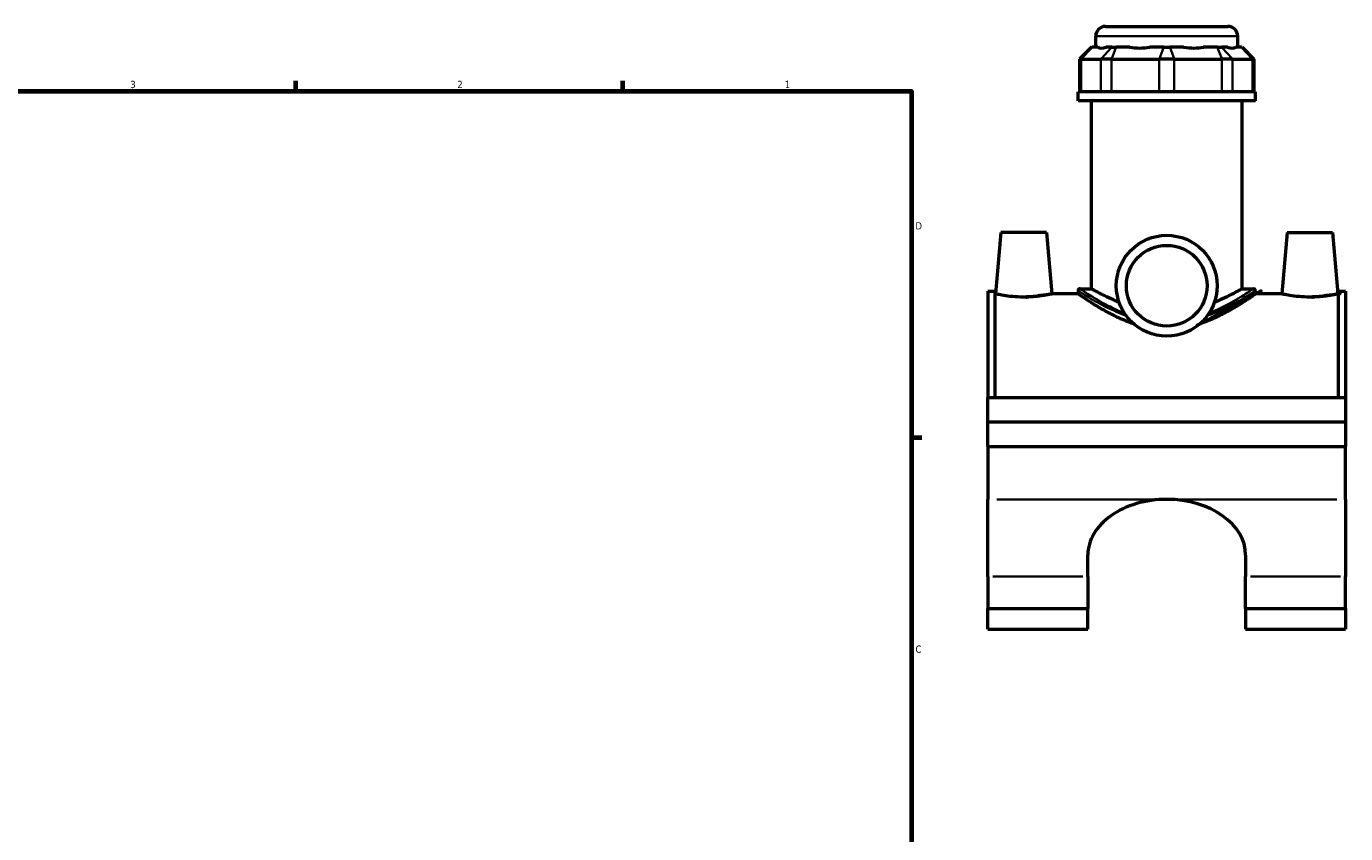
# Model space of a CAD drawing. Header units: inches. Extents: x 0.1 to 45.6, y -0.2 to 45.3.
# Tile 4 of 6: x 22 to 39.1, y 11.4 to 21.8. Entities that reach past the tile are written whole.
import ezdxf

# ---------------------------------------------------------------- set-up
doc = ezdxf.new("R2010")
doc.units = ezdxf.units.IN
doc.header["$MEASUREMENT"] = 0
for name, color, linetype, lineweight in [('Border (ANSI)', 7, 'Continuous', 70), ('Visible (ANSI)', 7, 'Continuous', 50), ('Visible Narrow (ANSI)', 7, 'Continuous', 35)]:
    doc.layers.add(name, color=color, linetype=linetype, lineweight=lineweight)
doc.styles.add('Note Text (ANSI)', font='tahoma.ttf')

# ---------------------------------------------------------------- blocks, each defined once
blk = doc.blocks.new('Borders Default Border')
at = {"layer": 'Border (ANSI)'}
for p, q in [((25.4999986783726, 21.00000006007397), (25.4999986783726, 21.13448766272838)), ((29.75000096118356, 21.00000006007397), (29.75000096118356, 21.13448766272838)), ((33.49999855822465, 16.49999993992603), (33.63448916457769, 16.49999993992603))]:
    blk.add_line(p, q, dxfattribs=at)
at = {"layer": 'Border (ANSI)', "flags": 128}
blk.add_lwpolyline([(0.4999999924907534, 0.9999999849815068), (0.4999999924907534, 21.00000006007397), (33.49999855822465, 21.00000006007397), (33.49999855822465, 0.9999999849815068), (0.4999999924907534, 0.9999999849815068)], dxfattribs=at)
at = {"layer": 'Border (ANSI)', "color": 5, "true_color": 0x0000ff, "char_height": 0.09448818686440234, "attachment_point": 7, "style": 'Note Text (ANSI)'}
for s, insert in [('3', (23.34559504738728, 21.03800916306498)), ('2', (27.59635095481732, 21.04)), ('1', (31.85368325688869, 21.04)), ('D', (33.55262652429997, 19.2027559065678)), ('C', (33.552388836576, 13.70107135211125))]:
    blk.add_mtext(s, dxfattribs=dict(at, insert=insert))

msp = doc.modelspace()

# ---------------------------------------------------------------- linework, layer by layer
at = {"layer": 'Visible (ANSI)'}
for p, q in [((36.02448486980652, 21.84139037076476), (37.61353998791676, 21.84139037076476)), ((35.8963352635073, 21.57119037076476), (35.8963352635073, 21.71324076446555)), ((37.74168959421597, 21.57119037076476), (37.74168959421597, 21.71324076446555)), ((35.84056255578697, 21.57119037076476), (35.68678302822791, 21.4174108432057)), ((35.84056255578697, 21.57119037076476), (35.84836640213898, 21.57119037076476)), ((35.92252116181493, 21.57119037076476), (35.84836640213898, 21.57119037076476)), ((36.10492041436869, 21.57119037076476), (36.03076565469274, 21.57119037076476)), ((36.10492041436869, 21.57119037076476), (36.16040366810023, 21.57119037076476)), ((36.33942909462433, 21.57119037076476), (36.16040366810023, 21.57119037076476)), ((36.77977984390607, 21.57119037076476), (36.60075441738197, 21.57119037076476)), ((36.77977984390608, 21.57119037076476), (36.85824501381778, 21.57119037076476)), ((37.03727044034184, 21.57119037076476), (36.85824501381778, 21.57119037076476)), ((37.47762118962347, 21.57119037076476), (37.29859576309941, 21.57119037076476)), ((37.47762118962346, 21.57119037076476), (37.53310444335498, 21.57119037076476)), ((37.60725920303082, 21.57119037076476), (37.53310444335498, 21.57119037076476)), ((37.78965845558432, 21.57119037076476), (37.71550369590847, 21.57119037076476)), ((37.78965845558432, 21.57119037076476), (37.7974623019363, 21.57119037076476)), ((37.79746230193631, 21.57119037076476), (37.95124182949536, 21.4174108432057)), ((35.70629264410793, 21.4174108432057), (35.68678302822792, 21.4174108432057)), ((35.68678302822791, 21.4174108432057), (35.68678302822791, 20.99219037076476)), ((35.70629264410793, 21.4174108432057), (35.96284665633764, 21.4174108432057)), ((36.10155479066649, 21.4174108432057), (35.96284665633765, 21.4174108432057)), ((36.10155479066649, 21.4174108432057), (36.72093096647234, 21.41741084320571)), ((36.9170938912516, 21.41741084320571), (36.72093096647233, 21.41741084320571)), ((36.9170938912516, 21.4174108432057), (37.53647006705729, 21.4174108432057)), ((37.67517820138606, 21.4174108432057), (37.53647006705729, 21.4174108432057)), ((37.67517820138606, 21.4174108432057), (37.9317322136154, 21.4174108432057)), ((37.95124182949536, 21.4174108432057), (37.9317322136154, 21.4174108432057)), ((37.95124182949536, 21.4174108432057), (37.95124182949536, 20.99219037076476)), ((37.97235888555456, 20.99219037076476), (35.66566597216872, 20.99219037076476)), ((35.66566597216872, 20.87639037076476), (35.66566597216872, 20.99219037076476)), ((37.97235888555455, 20.87639037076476), (37.97235888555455, 20.99219037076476)), ((37.97235888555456, 20.87639037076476), (35.66566597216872, 20.87639037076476)), ((35.83866794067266, 18.43247698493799), (35.83866794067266, 20.87639037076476)), ((37.79935691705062, 18.43247698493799), (37.79935691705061, 20.87639037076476)), ((34.66373683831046, 19.16249273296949), (34.59403868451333, 18.3658391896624)), ((35.25428801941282, 19.16249273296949), (34.66373683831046, 19.16249273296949)), ((35.25428801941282, 19.16249273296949), (35.32398617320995, 18.3658391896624)), ((38.38373683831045, 19.16249273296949), (38.31403868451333, 18.3658391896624)), ((38.38373683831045, 19.16249273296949), (38.97428801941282, 19.16249273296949)), ((38.97428801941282, 19.16249273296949), (39.04398617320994, 18.3658391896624)), ((34.49401242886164, 18.39915808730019), (34.49401242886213, 17.02026832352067)), ((34.49401242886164, 18.39915808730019), (34.58701242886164, 18.39915808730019)), ((34.58701242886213, 17.02026832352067), (34.58701242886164, 18.39915808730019)), ((34.59403868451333, 18.3658391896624), (34.58701242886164, 18.3658391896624)), ((35.66566597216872, 18.3658391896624), (35.32398617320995, 18.3658391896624)), ((35.66566597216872, 18.40684706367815), (35.66566597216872, 18.3658391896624)), ((35.69129589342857, 18.43247698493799), (35.83866794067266, 18.43247698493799)), ((37.79935691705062, 18.43247698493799), (37.94672896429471, 18.43247698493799)), ((37.97235888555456, 18.40684706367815), (37.97235888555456, 18.3658391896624)), ((38.31403868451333, 18.3658391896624), (37.97235888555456, 18.3658391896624)), ((39.05101242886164, 18.3658391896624), (39.04398617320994, 18.3658391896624)), ((39.05101242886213, 17.02026832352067), (39.05101242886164, 18.39915808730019)), ((39.05101242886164, 18.39915808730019), (39.14401242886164, 18.39915808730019)), ((39.14401242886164, 18.39915808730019), (39.14401242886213, 17.02026832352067)), ((34.49401242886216, 17.02026832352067), (39.14401242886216, 17.02026832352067)), ((34.49401242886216, 16.70186281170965), (34.49401242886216, 17.02026832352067)), ((39.14401242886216, 17.02026832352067), (39.14401242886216, 16.70186281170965)), ((34.49401242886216, 16.70186281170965), (39.14401242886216, 16.70186281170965)), ((34.49401242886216, 16.70186281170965), (39.14401242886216, 16.70186281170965)), ((34.49401242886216, 16.38345729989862), (34.49401242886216, 16.70186281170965)), ((39.14401242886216, 16.70186281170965), (39.14401242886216, 16.38345729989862)), ((34.49401242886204, 16.38345729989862), (34.49401242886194, 15.69610317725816)), ((34.49401242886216, 16.38345729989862), (39.14401242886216, 16.38345729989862)), ((39.14401242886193, 15.69610317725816), (39.14401242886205, 16.38345729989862)), ((34.49401242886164, 14.69231204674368), (34.49401242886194, 15.69610317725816)), ((39.14401242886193, 15.69610317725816), (39.14401242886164, 14.69231204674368)), ((35.79381557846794, 14.69231204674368), (35.79381557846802, 14.97117953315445)), ((37.84420927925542, 14.97117953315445), (37.84420927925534, 14.69231204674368)), ((34.49401242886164, 14.69231204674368), (34.49401242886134, 14.27652814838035)), ((35.79381557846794, 14.69231204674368), (35.79381557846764, 14.27652814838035)), ((37.84420927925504, 14.27652814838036), (37.84420927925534, 14.69231204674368)), ((39.14401242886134, 14.27652814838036), (39.14401242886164, 14.69231204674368)), ((34.49401242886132, 14.00994658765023), (34.49401242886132, 14.27652814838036)), ((34.49401242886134, 14.27652814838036), (35.79381557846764, 14.27652814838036)), ((35.79381557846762, 14.00994658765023), (35.79381557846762, 14.27652814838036)), ((37.84420927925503, 14.27652814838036), (37.84420927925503, 14.00994658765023)), ((37.84420927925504, 14.27652814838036), (39.14401242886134, 14.27652814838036)), ((39.14401242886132, 14.27652814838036), (39.14401242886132, 14.00994658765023)), ((34.49401242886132, 14.00994658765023), (35.79381557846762, 14.00994658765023)), ((37.84420927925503, 14.00994658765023), (39.14401242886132, 14.00994658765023))]:
    msp.add_line(p, q, dxfattribs=at)
for radius in [0.6555118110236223, 0.5244094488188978]:
    msp.add_circle((36.81901242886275, 18.47139037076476), radius, dxfattribs=at)
for centre, radius, start, end in [((36.02448486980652, 21.71324076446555), 0.1281496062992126, 90, 180), ((37.61353998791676, 21.71324076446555), 0.1281496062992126, 0, 90), ((35.69129589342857, 18.40684706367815), 0.02562992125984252, 90, 180), ((37.94672896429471, 18.40684706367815), 0.02562992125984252, 0, 90)]:
    msp.add_arc(centre, radius, start, end, dxfattribs=at)
for centre, major_axis, ratio, start_param, end_param in [((36.81901242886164, 22.4829640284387), (-0.9049481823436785, -0.904948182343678), 0.198912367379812, 0.04246257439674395, 0.3502365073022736), ((36.81901242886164, 22.4829640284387), (0.7671780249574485, 0.7671780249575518), 0.6681786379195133, 3.576754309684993, 3.884528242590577), ((36.81901242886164, 22.48296402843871), (-0.7671780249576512, 0.767178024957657), 0.6681786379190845, 2.39865706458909, 2.706430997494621), ((36.81901242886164, 22.4829640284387), (-0.9049481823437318, 0.9049481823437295), 0.1989123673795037, 2.791356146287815, 3.099130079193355), ((36.81901242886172, 14.97117953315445), (-1.025196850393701, 1.049029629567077e-15), 0.7071067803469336, 4.712388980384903, 6.283185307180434), ((36.81901242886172, 14.97117953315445), (1.025196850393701, -2.865472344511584e-17), 0.7071067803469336, 0, 1.570796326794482)]:
    msp.add_ellipse(centre, major_axis=major_axis, ratio=ratio, start_param=start_param, end_param=end_param, dxfattribs=at)
for points, knots in [([(34.95901242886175, 18.3245533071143), (34.9127367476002, 18.3245533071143), (34.86354494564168, 18.32678056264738), (34.77340159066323, 18.33470516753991), (34.73243422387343, 18.34027630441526), (34.66799589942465, 18.35061364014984), (34.64013346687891, 18.35606404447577), (34.60315162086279, 18.36372766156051), (34.59403868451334, 18.3658391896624), (34.59403868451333, 18.3658391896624)], [2.817567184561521, 2.817567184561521, 2.817567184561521, 2.817567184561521, 3.170187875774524, 3.170187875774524, 3.522808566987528, 3.522808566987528, 3.874577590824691, 3.874577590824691, 4.226346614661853, 4.226346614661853, 4.226346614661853, 4.226346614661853]), ([(35.32398617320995, 18.3658391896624), (35.32398617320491, 18.36583918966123), (35.31491972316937, 18.36373874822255), (35.27811272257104, 18.3561084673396), (35.25037860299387, 18.35067938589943), (35.18606625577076, 18.34034302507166), (35.14503830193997, 18.33475082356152), (35.05471684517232, 18.32679228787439), (35.00540738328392, 18.3245533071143), (34.95901242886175, 18.3245533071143)], [7.043909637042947, 7.043909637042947, 7.04390963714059, 7.04390963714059, 7.39477188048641, 7.39477188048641, 7.745634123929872, 7.745634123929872, 8.099163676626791, 8.099163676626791, 8.452693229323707, 8.452693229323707, 8.452693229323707, 8.452693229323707]), ([(36.38898985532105, 17.97664162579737), (36.38268441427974, 17.97876536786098), (36.37640660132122, 17.98092123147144), (36.29990589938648, 18.00768024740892), (36.23320761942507, 18.03607998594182), (36.11005159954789, 18.09447322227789), (36.05359410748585, 18.12443253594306), (35.95402634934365, 18.18033033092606), (35.90706381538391, 18.20844947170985), (35.82332144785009, 18.26049961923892), (35.78653701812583, 18.2844030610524), (35.72674790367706, 18.32399537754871), (35.70369377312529, 18.33970411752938), (35.6731464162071, 18.36063192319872), (35.66566597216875, 18.3658391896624), (35.66566597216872, 18.3658391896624)], [1.110546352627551, 1.110546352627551, 1.110546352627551, 1.110546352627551, 1.162237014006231, 1.162237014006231, 1.743355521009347, 1.743355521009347, 2.324474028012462, 2.324474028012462, 2.897780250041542, 2.897780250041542, 3.471086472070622, 3.471086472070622, 4.044392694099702, 4.044392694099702, 4.617698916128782, 4.617698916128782, 4.617698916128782, 4.617698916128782]), ([(36.19956104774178, 18.25697087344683), (36.17348707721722, 18.267343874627), (36.14885063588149, 18.27769478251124), (36.08318504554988, 18.30636221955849), (36.04292091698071, 18.32535431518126), (35.97145256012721, 18.36066519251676), (35.94024300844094, 18.37695950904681), (35.88973288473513, 18.40396955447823), (35.87039166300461, 18.41469358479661), (35.84485447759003, 18.42895154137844), (35.83866794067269, 18.43247698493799), (35.83866794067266, 18.43247698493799)], [1.672113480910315, 1.672113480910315, 1.672113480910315, 1.672113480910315, 1.932033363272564, 1.932033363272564, 2.412696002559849, 2.412696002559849, 2.893358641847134, 2.893358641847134, 3.374021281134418, 3.374021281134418, 3.854683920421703, 3.854683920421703, 3.854683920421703, 3.854683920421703]), ([(37.97235888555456, 18.3658391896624), (37.97235888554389, 18.36583918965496), (37.96487844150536, 18.36063192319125), (37.93433108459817, 18.33970411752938), (37.91127695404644, 18.32399537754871), (37.85148783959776, 18.2844030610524), (37.81470340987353, 18.26049961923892), (37.73096104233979, 18.20844947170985), (37.68399850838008, 18.18033033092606), (37.58443075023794, 18.12443253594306), (37.52797325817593, 18.09447322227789), (37.40481723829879, 18.03607998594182), (37.3381189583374, 18.00768024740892), (37.26161825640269, 17.98092123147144), (37.25534044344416, 17.97876536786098), (37.24903500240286, 17.97664162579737)], [13.85309674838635, 13.85309674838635, 13.85309674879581, 13.85309674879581, 14.42640297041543, 14.42640297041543, 14.99970919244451, 14.99970919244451, 15.57301541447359, 15.57301541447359, 16.14632163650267, 16.14632163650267, 16.72744014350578, 16.72744014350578, 17.3085586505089, 17.3085586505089, 17.36024931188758, 17.36024931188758, 17.36024931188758, 17.36024931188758]), ([(37.79935691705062, 18.43247698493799), (37.79935691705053, 18.43247698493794), (37.79317038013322, 18.42895154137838), (37.76763319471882, 18.41469358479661), (37.74829197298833, 18.40396955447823), (37.6977818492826, 18.37695950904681), (37.66657229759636, 18.36066519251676), (37.59510394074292, 18.32535431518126), (37.55483981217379, 18.30636221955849), (37.48917422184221, 18.27769478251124), (37.46453778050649, 18.267343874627), (37.43846380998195, 18.25697087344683)], [11.56405176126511, 11.56405176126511, 11.56405176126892, 11.56405176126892, 12.04471440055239, 12.04471440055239, 12.52537703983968, 12.52537703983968, 13.00603967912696, 13.00603967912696, 13.48670231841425, 13.48670231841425, 13.74662220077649, 13.74662220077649, 13.74662220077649, 13.74662220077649]), ([(38.67901242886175, 18.3245533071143), (38.63261747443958, 18.3245533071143), (38.58330801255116, 18.32679228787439), (38.4929865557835, 18.33475082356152), (38.45195860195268, 18.34034302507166), (38.38764625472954, 18.35067938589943), (38.35991213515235, 18.3561084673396), (38.32310513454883, 18.36373874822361), (38.31403868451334, 18.3658391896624), (38.31403868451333, 18.3658391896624)], [0, 0, 0, 0, 0.3535295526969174, 0.3535295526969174, 0.7070591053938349, 0.7070591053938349, 1.057921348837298, 1.057921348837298, 1.40878359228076, 1.40878359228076, 1.408783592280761, 1.408783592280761]), ([(39.04398617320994, 18.3658391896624), (39.04398617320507, 18.36583918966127), (39.03487323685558, 18.36372766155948), (38.99789139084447, 18.35606404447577), (38.97002895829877, 18.35061364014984), (38.90559063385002, 18.34027630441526), (38.86462326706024, 18.33470516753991), (38.77447991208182, 18.32678056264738), (38.7252881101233, 18.3245533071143), (38.67901242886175, 18.3245533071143)], [4.226346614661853, 4.226346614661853, 4.226346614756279, 4.226346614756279, 4.578115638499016, 4.578115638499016, 4.929884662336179, 4.929884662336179, 5.282505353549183, 5.282505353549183, 5.635126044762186, 5.635126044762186, 5.635126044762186, 5.635126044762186])]:
    msp.add_open_spline(points, degree=3, knots=knots, dxfattribs=at)
at = {"layer": 'Visible Narrow (ANSI)'}
for p, q in [((37.73032990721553, 21.71324076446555), (35.90769495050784, 21.71324076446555)), ((35.84126271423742, 21.56350139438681), (35.71339633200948, 21.42509981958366)), ((36.09781672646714, 21.56350139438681), (35.96995034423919, 21.42509981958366)), ((36.15746122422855, 21.56350139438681), (36.10449723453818, 21.42509981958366)), ((36.77683740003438, 21.56350139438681), (36.72387341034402, 21.42509981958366)), ((36.86118745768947, 21.56350139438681), (36.91415144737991, 21.42509981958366)), ((37.48056363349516, 21.56350139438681), (37.5335276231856, 21.42509981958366)), ((37.54020813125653, 21.56350139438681), (37.66807451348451, 21.42509981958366)), ((37.79676214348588, 21.56350139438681), (37.92462852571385, 21.42509981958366)), ((35.70629264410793, 21.01345139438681), (35.70629264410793, 21.39614981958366)), ((35.96284665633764, 21.39614981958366), (35.96284665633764, 21.01345139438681)), ((36.10155479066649, 21.01345139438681), (36.10155479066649, 21.39614981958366)), ((36.72093096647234, 21.39614981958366), (36.72093096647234, 21.01345139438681)), ((36.9170938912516, 21.01345139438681), (36.9170938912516, 21.39614981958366)), ((37.53647006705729, 21.39614981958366), (37.53647006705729, 21.01345139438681)), ((37.67517820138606, 21.01345139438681), (37.67517820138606, 21.39614981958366)), ((37.9317322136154, 21.39614981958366), (37.9317322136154, 21.01345139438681)), ((34.61026242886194, 15.69610317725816), (36.70276242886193, 15.69610317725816)), ((36.93526242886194, 15.69610317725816), (39.02776242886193, 15.69610317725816)), ((34.55900258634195, 14.69231204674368), (35.72882542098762, 14.69231204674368)), ((37.90919943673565, 14.69231204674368), (39.07902227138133, 14.69231204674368))]:
    msp.add_line(p, q, dxfattribs=at)
for points, knots in [([(35.66576236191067, 18.40674555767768), (35.66576257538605, 18.40674533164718), (35.6710054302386, 18.40338479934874), (35.70346884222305, 18.38257771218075), (35.7481382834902, 18.3539753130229), (35.87167254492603, 18.28030562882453), (35.94968565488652, 18.23567253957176), (36.11599373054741, 18.15262980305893), (36.20037945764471, 18.11440199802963), (36.29257741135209, 18.08079863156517)], [-13.79121768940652, -13.79121768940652, -13.79121768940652, -13.79121768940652, -13.32124068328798, -13.32124068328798, -12.33606554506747, -12.33606554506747, -11.36727779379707, -11.36727779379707, -10.56407719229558, -10.56407719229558, -10.56407719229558, -10.56407719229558]), ([(36.26855835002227, 18.11544649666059), (36.19224874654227, 18.14601817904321), (36.12177003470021, 18.17954646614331), (35.96900402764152, 18.25873227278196), (35.89272454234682, 18.30403552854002), (35.77193548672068, 18.37881136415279), (35.72825869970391, 18.40784322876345), (35.69651669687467, 18.42896273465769), (35.69139034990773, 18.43237372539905), (35.69139014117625, 18.4323739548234)], [10.67137279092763, 10.67137279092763, 10.67137279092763, 10.67137279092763, 11.36727779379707, 11.36727779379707, 12.33606554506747, 12.33606554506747, 13.32124068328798, 13.32124068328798, 13.79121768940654, 13.79121768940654, 13.79121768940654, 13.79121768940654]), ([(37.3454474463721, 18.08079863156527), (37.4708056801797, 18.12648791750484), (37.58180903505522, 18.1805646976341), (37.76311039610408, 18.27752276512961), (37.83547890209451, 18.32107331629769), (37.93154494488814, 18.38040751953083), (37.96001618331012, 18.39888492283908), (37.97127554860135, 18.40614669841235), (37.97232839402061, 18.40681429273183), (37.97229856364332, 18.40678196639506)], [-26.21218306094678, -26.21218306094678, -26.21218306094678, -26.21218306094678, -25.1200381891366, -25.1200381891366, -24.09195797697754, -24.09195797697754, -23.19723066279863, -23.19723066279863, -22.98503883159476, -22.98503883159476, -22.98503883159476, -22.98503883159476]), ([(37.9466699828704, 18.43241091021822), (37.94669915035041, 18.43244372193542), (37.94566970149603, 18.43176610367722), (37.93466054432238, 18.42439529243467), (37.90682200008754, 18.40564045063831), (37.8128907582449, 18.34541534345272), (37.74213044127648, 18.30121088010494), (37.57382938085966, 18.20777750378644), (37.47745093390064, 18.15870796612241), (37.36946650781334, 18.11544649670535)], [22.98503883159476, 22.98503883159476, 22.98503883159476, 22.98503883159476, 23.19723066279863, 23.19723066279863, 24.09195797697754, 24.09195797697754, 25.1200381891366, 25.1200381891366, 26.10488297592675, 26.10488297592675, 26.10488297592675, 26.10488297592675])]:
    msp.add_open_spline(points, degree=3, knots=knots, dxfattribs=at)

# ---------------------------------------------------------------- block references
msp.add_blockref('Borders Default Border', (0, 0))

doc.saveas('drawing.dxf')
